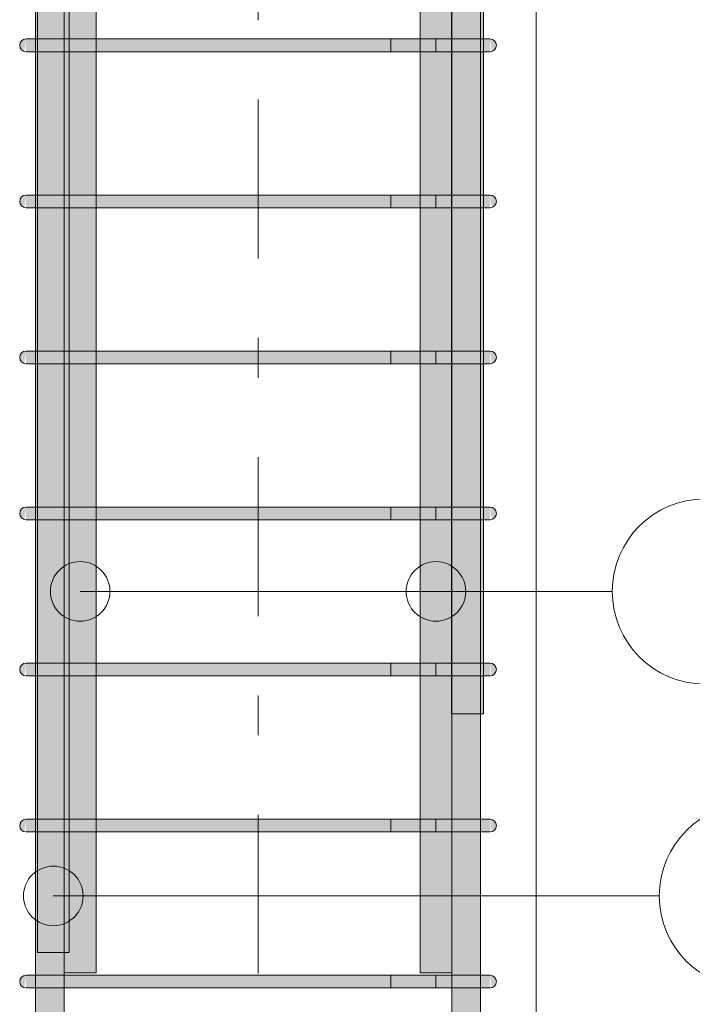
# Model space of a CAD drawing. Header units: millimetres. Extents: x -25607 to 9385, y 1894 to 10168.
# Tile 131 of 181: x 4034 to 4458, y 4800 to 5420. Entities that reach past the tile are written whole.
import ezdxf

# ---------------------------------------------------------------- set-up
doc = ezdxf.new("R2010")
doc.units = ezdxf.units.MM
doc.linetypes.add('Čára osnovy', pattern=[225, 100, -50, 25, -50])
for name, color, linetype, lineweight in [('S-COLS', 52, 'Continuous', 9), ('S-GRID', 1, 'Continuous', 5), ('S-RBAR', 171, 'Continuous', 5), ('S-RBAR-IDEN', 171, 'Continuous', 5)]:
    doc.layers.add(name, color=color, linetype=linetype, lineweight=lineweight)

# ---------------------------------------------------------------- blocks, each defined once
blk = doc.blocks.new('Popisek výztuže - _Typ_ množství_PRAVÝ-500031-V5')
at = {"layer": 'S-RBAR-IDEN'}
for p, q in [((-9208.82, 5575.12), (-9318.52, 5575.12)), ((-9318.52, 5458.68), (-9208.82, 5458.68))]:
    blk.add_line(p, q, dxfattribs=at)
for centre, start, end in [((-9318.52, 5516.9), 90, 270), ((-9208.82, 5516.9), 277.64339, 82.35661)]:
    blk.add_arc(centre, 58.22, start, end, dxfattribs=at)

msp = doc.modelspace()

# ---------------------------------------------------------------- hatches: boundary and pattern name
at = {"layer": 'S-RBAR'}
h = msp.add_hatch(color=256, dxfattribs=at)
h.paths.add_polyline_path([(4062.49, 4820), (4082.49, 4820), (4082.49, 4908.6), (4062.49, 4908.6)])
h.paths.add_polyline_path([(4082.49, 4916.6), (4082.49, 5006.8), (4062.49, 5006.8), (4062.49, 4916.6)])
h.paths.add_polyline_path([(4082.49, 5014.8), (4082.49, 5105), (4062.49, 5105), (4062.49, 5014.8)])
h.paths.add_polyline_path([(4082.49, 5113), (4082.49, 5203.2), (4062.49, 5203.2), (4062.49, 5113)])
h.paths.add_polyline_path([(4082.49, 5211.2), (4082.49, 5301.4), (4062.49, 5301.4), (4062.49, 5211.2)])
h.paths.add_polyline_path([(4082.49, 5309.4), (4082.49, 5399.6), (4062.49, 5399.6), (4062.49, 5309.4)])
h.paths.add_polyline_path([(4082.49, 5407.6), (4082.49, 5497.8), (4062.49, 5497.8), (4062.49, 5407.6)])
h.paths.add_polyline_path([(4082.49, 5505.8), (4082.49, 5596), (4062.49, 5596), (4062.49, 5505.8)])
h.paths.add_polyline_path([(4062.49, 5604), (4082.49, 5604), (4082.49, 5916), (4072.49, 5916), (4072.49, 5803.24), (4071.25, 5803.35), (4062.49, 5803.35), (4062.49, 5620)])
h.paths.add_polyline_path([(4082.49, 5924), (4082.49, 6016), (4062.49, 6016), (4062.49, 5986.76), (4072.49, 5986.65), (4072.49, 5924)])
h.paths.add_polyline_path([(4082.49, 6024), (4082.49, 6116), (4062.49, 6116), (4062.49, 6024)])
h.paths.add_polyline_path([(4062.49, 6124), (4082.49, 6124), (4082.49, 6216), (4062.49, 6216)])
h.paths.add_polyline_path([(4082.49, 6224), (4082.49, 6316), (4062.49, 6316), (4062.49, 6224)])
h.paths.add_polyline_path([(4062.49, 6324), (4082.49, 6324), (4082.49, 6416), (4062.49, 6416)])
h.paths.add_polyline_path([(4062.49, 6424), (4082.49, 6424), (4082.49, 6516), (4062.49, 6516)])
h.paths.add_polyline_path([(4082.49, 6524), (4082.49, 6616), (4062.49, 6616), (4062.49, 6524)])
h.paths.add_polyline_path([(4082.49, 6624), (4082.49, 6716), (4062.49, 6716), (4062.49, 6624)])
h.paths.add_polyline_path([(4062.49, 6724), (4082.49, 6724), (4082.49, 6816), (4062.49, 6816), (4062.49, 6747.04)])
h = msp.add_hatch(color=256, dxfattribs=at)
h.paths.add_polyline_path([(4286.39, 4820), (4306.39, 4820), (4306.39, 4908.6), (4286.39, 4908.6), (4286.39, 4862.39)])
h.paths.add_polyline_path([(4306.39, 4916.6), (4306.39, 5006.8), (4286.39, 5006.8), (4286.39, 4916.6)])
h.paths.add_polyline_path([(4286.39, 5014.8), (4306.39, 5014.8), (4306.39, 5105), (4286.39, 5105), (4286.39, 5084.11)])
h.paths.add_polyline_path([(4306.39, 5113), (4306.39, 5203.2), (4286.39, 5203.2), (4286.39, 5113)])
h.paths.add_polyline_path([(4286.39, 5211.2), (4306.39, 5211.2), (4306.39, 5301.4), (4286.39, 5301.4)])
h.paths.add_polyline_path([(4306.39, 5309.4), (4306.39, 5399.6), (4286.39, 5399.6), (4286.39, 5309.4)])
h.paths.add_polyline_path([(4306.39, 5407.6), (4306.39, 5497.8), (4286.39, 5497.8), (4286.39, 5407.6)])
h.paths.add_polyline_path([(4306.39, 5505.8), (4306.39, 5596), (4286.39, 5596), (4286.39, 5505.8)])
h.paths.add_polyline_path([(4306.39, 5604), (4306.39, 5803.35), (4302.06, 5803.35), (4302.06, 5916), (4286.39, 5916), (4286.39, 5604)])
h.paths.add_polyline_path([(4302.06, 5924), (4302.06, 5986.76), (4306.39, 5986.76), (4306.39, 6016), (4286.39, 6016), (4286.39, 5924)])
h.paths.add_polyline_path([(4286.39, 6024), (4306.39, 6024), (4306.39, 6116), (4286.39, 6116), (4286.39, 6026.43)])
h.paths.add_polyline_path([(4286.39, 6124), (4306.39, 6124), (4306.39, 6216), (4286.39, 6216), (4286.39, 6192.73)])
h.paths.add_polyline_path([(4306.39, 6224), (4306.39, 6316), (4286.39, 6316), (4286.39, 6224)])
h.paths.add_polyline_path([(4306.39, 6324), (4306.39, 6416), (4286.39, 6416), (4286.39, 6324)])
h.paths.add_polyline_path([(4306.39, 6424), (4306.39, 6516), (4286.39, 6516), (4286.39, 6424)])
h.paths.add_polyline_path([(4286.39, 6524), (4306.39, 6524), (4306.39, 6616), (4286.39, 6616), (4286.39, 6525.31)])
h.paths.add_polyline_path([(4286.39, 6624), (4306.39, 6624), (4306.39, 6716), (4286.39, 6716), (4286.39, 6636.17)])
h.paths.add_polyline_path([(4306.39, 6724), (4306.39, 6816), (4286.39, 6816), (4286.39, 6724)])
h = msp.add_hatch(color=256, dxfattribs=at)
h.paths.add_polyline_path([(4326.24, 4982.8), (4326.24, 5006.8), (4324.39, 5006.8), (4324.39, 4982.8)])
h.paths.add_polyline_path([(4324.39, 5014.8), (4326.24, 5014.8), (4326.24, 5105), (4324.39, 5105), (4324.39, 5028.68)])
h.paths.add_polyline_path([(4324.58, 5113), (4326.24, 5113), (4326.24, 5203.2), (4324.39, 5203.2), (4324.39, 5113)])
h.paths.add_polyline_path([(4324.58, 5211.2), (4326.24, 5211.2), (4326.24, 5301.4), (4324.39, 5301.4), (4324.39, 5211.2)])
h.paths.add_polyline_path([(4324.39, 5309.4), (4326.24, 5309.4), (4326.24, 5399.6), (4324.39, 5399.6), (4324.39, 5333.55)])
h.paths.add_polyline_path([(4324.58, 5407.6), (4326.24, 5407.6), (4326.24, 5497.8), (4324.39, 5497.8), (4324.39, 5407.6)])
h.paths.add_polyline_path([(4324.39, 5505.8), (4326.24, 5505.8), (4326.24, 5596), (4324.39, 5596), (4324.39, 5527.56)])
h.paths.add_polyline_path([(4324.58, 5604), (4326.24, 5604), (4326.24, 5647.47), (4325.47, 5646.46), (4324.44, 5645.67), (4323.23, 5645.17), (4321.94, 5645), (4320.64, 5645.17), (4319.44, 5645.67), (4318.4, 5646.46), (4317.61, 5647.5), (4317.11, 5648.71), (4326.24, 5650), (4316.94, 5650), (4316.94, 5657.64), (4306.39, 5657.64), (4306.39, 5620), (4324.39, 5620), (4324.39, 5604)])
h.paths.add_polyline_path([(4312.06, 5800), (4306.39, 5800), (4306.39, 5799.25), (4308.36, 5799.51)])
h.paths.add_polyline_path([(4313.87, 5679.64), (4316.94, 5679.88), (4316.94, 5807.8), (4312.06, 5807.8), (4311.89, 5798.71), (4311.39, 5797.5), (4310.6, 5796.46), (4309.56, 5795.67), (4308.36, 5795.17), (4306.39, 5795), (4306.39, 5679.64)])
h.paths.add_polyline_path([(4313.87, 5832.8), (4316.94, 5832.8), (4317.11, 5840), (4326.24, 5840.09), (4317.11, 5841.29), (4317.61, 5842.5), (4318.4, 5843.54), (4319.44, 5844.33), (4320.64, 5844.83), (4321.94, 5845), (4323.23, 5844.83), (4324.44, 5844.33), (4325.47, 5843.54), (4326.24, 5842.56), (4326.24, 5882.8), (4324.39, 5882.8), (4324.39, 5870), (4312.06, 5870), (4312.06, 5832.8)])
h = msp.add_hatch(color=256, dxfattribs=at)
h.paths.add_polyline_path([(4044.49, 2630), (4062.49, 2630), (4062.49, 2650), (4044.49, 2650), (4044.49, 2645.15)])
h.paths.add_polyline_path([(4044.49, 2658), (4062.49, 2658), (4062.49, 2748.2), (4044.49, 2748.2), (4044.49, 2700.58)])
h.paths.add_polyline_path([(4062.49, 2756.2), (4062.49, 2846.4), (4044.49, 2846.4), (4044.49, 2756.2), (4058.44, 2756.2)])
h.paths.add_polyline_path([(4047.54, 2854.4), (4062.49, 2854.4), (4062.49, 2944.6), (4044.49, 2944.6), (4044.49, 2854.4)])
h.paths.add_polyline_path([(4054.62, 2952.6), (4062.49, 2952.6), (4062.49, 3042.8), (4044.49, 3042.8), (4044.49, 2952.6), (4054.29, 2952.6)])
h.paths.add_polyline_path([(4044.49, 3050.8), (4062.49, 3050.8), (4062.49, 3141), (4044.49, 3141), (4044.49, 3088.6)])
h.paths.add_polyline_path([(4054.62, 3149), (4062.49, 3149), (4062.49, 3239.2), (4044.49, 3239.2), (4044.49, 3149), (4054.29, 3149)])
h.paths.add_polyline_path([(4054.62, 3247.2), (4062.49, 3247.2), (4062.49, 3337.4), (4044.49, 3337.4), (4044.49, 3247.2), (4054.29, 3247.2)])
h.paths.add_polyline_path([(4044.49, 3345.4), (4062.49, 3345.4), (4062.49, 3435.6), (4044.49, 3435.6), (4044.49, 3421.18)])
h.paths.add_polyline_path([(4054.29, 3443.6), (4062.49, 3443.6), (4062.49, 3533.8), (4044.49, 3533.8), (4044.49, 3443.6), (4050.79, 3443.6)])
h.paths.add_polyline_path([(4050.47, 3541.8), (4062.49, 3541.8), (4062.49, 3632), (4044.49, 3632), (4044.49, 3541.8), (4047.54, 3541.8)])
h.paths.add_polyline_path([(4050.79, 3640), (4062.49, 3640), (4062.49, 3730.2), (4044.49, 3730.2), (4044.49, 3640), (4050.47, 3640)])
h.paths.add_polyline_path([(4062.49, 3738.2), (4062.49, 3828.4), (4044.49, 3828.4), (4044.49, 3738.2), (4058.44, 3738.2)])
h.paths.add_polyline_path([(4050.47, 3836.4), (4062.49, 3836.4), (4062.49, 3926.6), (4044.49, 3926.6), (4044.49, 3836.4), (4047.54, 3836.4)])
h.paths.add_polyline_path([(4054.62, 3934.6), (4062.49, 3934.6), (4062.49, 4024.8), (4044.49, 4024.8), (4044.49, 3934.6), (4054.29, 3934.6)])
h.paths.add_polyline_path([(4050.79, 4032.8), (4062.49, 4032.8), (4062.49, 4123), (4044.49, 4123), (4044.49, 4032.8), (4050.47, 4032.8)])
h.paths.add_polyline_path([(4058.44, 4131), (4062.49, 4131), (4062.49, 4221.2), (4044.49, 4221.2), (4044.49, 4131), (4054.62, 4131)])
h.paths.add_polyline_path([(4050.79, 4229.2), (4062.49, 4229.2), (4062.49, 4319.4), (4044.49, 4319.4), (4044.49, 4229.2), (4050.47, 4229.2)])
h.paths.add_polyline_path([(4054.62, 4327.4), (4062.49, 4327.4), (4062.49, 4417.6), (4044.49, 4417.6), (4044.49, 4327.4), (4054.29, 4327.4)])
h.paths.add_polyline_path([(4054.62, 4425.6), (4062.49, 4425.6), (4062.49, 4515.8), (4044.49, 4515.8), (4044.49, 4425.6), (4054.29, 4425.6)])
h.paths.add_polyline_path([(4050.47, 4523.8), (4062.49, 4523.8), (4062.49, 4614), (4044.49, 4614), (4044.49, 4523.8), (4047.54, 4523.8)])
h.paths.add_polyline_path([(4062.49, 4622), (4062.49, 4712.2), (4044.49, 4712.2), (4044.49, 4622), (4058.44, 4622)])
h.paths.add_polyline_path([(4050.79, 4720.2), (4062.49, 4720.2), (4062.49, 4810.4), (4044.49, 4810.4), (4044.49, 4720.2), (4050.47, 4720.2)])
h.paths.add_polyline_path([(4044.49, 4818.4), (4062.49, 4818.4), (4062.49, 4908.6), (4044.49, 4908.6), (4044.49, 4862.39)])
h.paths.add_polyline_path([(4054.62, 4916.6), (4062.49, 4916.6), (4062.49, 5006.8), (4044.49, 5006.8), (4044.49, 4916.6), (4054.29, 4916.6)])
h.paths.add_polyline_path([(4062.49, 5014.8), (4062.49, 5105), (4044.49, 5105), (4044.49, 5014.8), (4058.44, 5014.8)])
h.paths.add_polyline_path([(4050.79, 5113), (4062.49, 5113), (4062.49, 5203.2), (4044.49, 5203.2), (4044.49, 5113), (4050.47, 5113)])
h.paths.add_polyline_path([(4058.44, 5211.2), (4062.49, 5211.2), (4062.49, 5301.4), (4044.49, 5301.4), (4044.49, 5211.2), (4054.62, 5211.2)])
h.paths.add_polyline_path([(4062.49, 5309.4), (4062.49, 5399.6), (4044.49, 5399.6), (4044.49, 5309.4), (4058.44, 5309.4)])
h.paths.add_polyline_path([(4047.54, 5407.6), (4062.49, 5407.6), (4062.49, 5497.8), (4044.49, 5497.8), (4044.49, 5407.6)])
h.paths.add_polyline_path([(4054.62, 5505.8), (4062.49, 5505.8), (4062.49, 5596), (4044.49, 5596), (4044.49, 5505.8), (4054.29, 5505.8)])
h.paths.add_polyline_path([(4058.44, 5604), (4062.49, 5604), (4062.49, 5620), (4044.49, 5620), (4044.49, 5604), (4054.62, 5604)])
h = msp.add_hatch(color=256, dxfattribs=at)
h.paths.add_polyline_path([(4306.39, 2630), (4324.39, 2630), (4324.39, 2650), (4306.39, 2650), (4306.39, 2645.15)])
h.paths.add_polyline_path([(4318.1, 2658), (4324.39, 2658), (4324.39, 2748.2), (4306.39, 2748.2), (4306.39, 2658), (4314.27, 2658)])
h.paths.add_polyline_path([(4314.27, 2756.2), (4324.39, 2756.2), (4324.39, 2846.4), (4306.39, 2846.4), (4306.39, 2756.2), (4313.87, 2756.2)])
h.paths.add_polyline_path([(4324.39, 2854.4), (4324.39, 2944.6), (4306.39, 2944.6), (4306.39, 2854.4), (4321.34, 2854.4)])
h.paths.add_polyline_path([(4306.39, 2952.6), (4324.39, 2952.6), (4324.39, 3042.8), (4306.39, 3042.8), (4306.39, 2977.74)])
h.paths.add_polyline_path([(4324.39, 3050.8), (4324.39, 3141), (4306.39, 3141), (4306.39, 3050.8), (4321.34, 3050.8)])
h.paths.add_polyline_path([(4310.44, 3149), (4324.39, 3149), (4324.39, 3239.2), (4306.39, 3239.2), (4306.39, 3149)])
h.paths.add_polyline_path([(4324.39, 3247.2), (4324.39, 3337.4), (4306.39, 3337.4), (4306.39, 3247.2), (4321.34, 3247.2)])
h.paths.add_polyline_path([(4306.39, 3345.4), (4324.39, 3345.4), (4324.39, 3435.6), (4306.39, 3435.6), (4306.39, 3421.18)])
h.paths.add_polyline_path([(4324.39, 3443.6), (4324.39, 3533.8), (4306.39, 3533.8), (4306.39, 3443.6), (4321.34, 3443.6)])
h.paths.add_polyline_path([(4313.87, 3541.8), (4324.39, 3541.8), (4324.39, 3632), (4306.39, 3632), (4306.39, 3541.8), (4310.44, 3541.8)])
h.paths.add_polyline_path([(4324.39, 3640), (4324.39, 3730.2), (4306.39, 3730.2), (4306.39, 3640), (4321.34, 3640)])
h.paths.add_polyline_path([(4324.39, 3738.2), (4324.39, 3828.4), (4306.39, 3828.4), (4306.39, 3738.2), (4321.34, 3738.2)])
h.paths.add_polyline_path([(4324.39, 3836.4), (4324.39, 3926.6), (4306.39, 3926.6), (4306.39, 3836.4), (4321.34, 3836.4)])
h.paths.add_polyline_path([(4324.39, 3934.6), (4324.39, 4024.8), (4306.39, 4024.8), (4306.39, 3934.6), (4321.34, 3934.6)])
h.paths.add_polyline_path([(4306.39, 4032.8), (4324.39, 4032.8), (4324.39, 4123), (4306.39, 4123), (4306.39, 4086.35)])
h.paths.add_polyline_path([(4313.87, 4131), (4324.39, 4131), (4324.39, 4221.2), (4306.39, 4221.2), (4306.39, 4131), (4310.44, 4131)])
h.paths.add_polyline_path([(4306.39, 4229.2), (4324.39, 4229.2), (4324.39, 4319.4), (4306.39, 4319.4), (4306.39, 4308.08)])
h.paths.add_polyline_path([(4318.1, 4327.4), (4324.39, 4327.4), (4324.39, 4417.6), (4306.39, 4417.6), (4306.39, 4327.4), (4314.27, 4327.4)])
h.paths.add_polyline_path([(4314.27, 4425.6), (4324.39, 4425.6), (4324.39, 4515.8), (4306.39, 4515.8), (4306.39, 4425.6), (4313.87, 4425.6)])
h.paths.add_polyline_path([(4324.39, 4523.8), (4324.39, 4614), (4306.39, 4614), (4306.39, 4523.8), (4321.34, 4523.8)])
h.paths.add_polyline_path([(4324.39, 4622), (4324.39, 4712.2), (4306.39, 4712.2), (4306.39, 4622), (4321.34, 4622)])
h.paths.add_polyline_path([(4324.39, 4720.2), (4324.39, 4810.4), (4306.39, 4810.4), (4306.39, 4720.2), (4321.34, 4720.2)])
h.paths.add_polyline_path([(4324.39, 4818.4), (4324.39, 4908.6), (4306.39, 4908.6), (4306.39, 4818.4), (4321.34, 4818.4)])
h.paths.add_polyline_path([(4324.39, 4916.6), (4324.39, 5006.8), (4306.39, 5006.8), (4306.39, 4916.6), (4321.34, 4916.6)])
h.paths.add_polyline_path([(4324.39, 5014.8), (4324.39, 5105), (4306.39, 5105), (4306.39, 5014.8), (4321.34, 5014.8)])
h.paths.add_polyline_path([(4306.39, 5113), (4324.39, 5113), (4324.39, 5203.2), (4306.39, 5203.2), (4306.39, 5194.97)])
h.paths.add_polyline_path([(4318.1, 5211.2), (4324.39, 5211.2), (4324.39, 5301.4), (4306.39, 5301.4), (4306.39, 5211.2), (4314.27, 5211.2)])
h.paths.add_polyline_path([(4321.34, 5309.4), (4324.39, 5309.4), (4324.39, 5399.6), (4306.39, 5399.6), (4306.39, 5309.4), (4318.1, 5309.4)])
h.paths.add_polyline_path([(4324.39, 5407.6), (4324.39, 5497.8), (4306.39, 5497.8), (4306.39, 5407.6), (4321.34, 5407.6)])
h.paths.add_polyline_path([(4306.39, 5505.8), (4324.39, 5505.8), (4324.39, 5596), (4306.39, 5596), (4306.39, 5527.56)])
h.paths.add_polyline_path([(4314.27, 5604), (4324.39, 5604), (4324.39, 5620), (4306.39, 5620), (4306.39, 5604), (4313.87, 5604)])
for points in [[(4037.41, 5399.74), (4038.44, 5407.6), (4036.44, 5407.06), (4034.98, 5405.6), (4034.44, 5403.6), (4034.98, 5401.6), (4036.44, 5400.14)], [(4038.44, 5399.6), (4058.44, 5399.6), (4058.44, 5407.6), (4038.44, 5407.6)], [(4058.44, 5399.6), (4310.44, 5399.6), (4310.44, 5407.6), (4058.44, 5407.6)], [(4328.92, 5399.6), (4330.44, 5399.6), (4330.44, 5407.6), (4310.44, 5407.6), (4310.44, 5399.6), (4326.75, 5399.6)], [(4331.48, 5399.74), (4332.44, 5400.14), (4333.91, 5401.6), (4334.44, 5403.6), (4333.91, 5405.6), (4332.44, 5407.06), (4330.44, 5407.6), (4331.1, 5402.56)], [(4037.41, 5301.54), (4038.44, 5309.4), (4036.44, 5308.86), (4034.98, 5307.4), (4034.44, 5305.4), (4034.98, 5303.4), (4036.44, 5301.94)], [(4047.54, 5301.4), (4058.44, 5301.4), (4058.44, 5309.4), (4038.44, 5309.4), (4038.44, 5301.4), (4044.3, 5301.4)], [(4310.44, 5301.4), (4310.44, 5309.4), (4058.44, 5309.4), (4058.44, 5301.4), (4226.07, 5301.4)], [(4310.44, 5301.4), (4330.44, 5301.4), (4330.44, 5309.4), (4310.44, 5309.4), (4310.44, 5305.83)], [(4331.48, 5301.54), (4332.44, 5301.94), (4333.91, 5303.4), (4334.44, 5305.4), (4333.91, 5307.4), (4332.44, 5308.86), (4330.44, 5309.4), (4331.1, 5304.36)], [(4037.41, 5203.34), (4038.44, 5211.2), (4036.44, 5210.66), (4034.98, 5209.2), (4034.44, 5207.2), (4034.98, 5205.2), (4036.44, 5203.74)], [(4038.44, 5203.2), (4058.44, 5203.2), (4058.44, 5211.2), (4038.44, 5211.2)], [(4058.44, 5203.2), (4310.44, 5203.2), (4310.44, 5211.2), (4058.44, 5211.2)], [(4328.92, 5203.2), (4330.44, 5203.2), (4330.44, 5211.2), (4310.44, 5211.2), (4310.44, 5203.2), (4326.75, 5203.2)], [(4331.48, 5203.34), (4332.44, 5203.74), (4333.91, 5205.2), (4334.44, 5207.2), (4333.91, 5209.2), (4332.44, 5210.66), (4330.44, 5211.2), (4331.1, 5206.16)], [(4037.41, 5105.14), (4038.44, 5113), (4036.44, 5112.46), (4034.98, 5111), (4034.44, 5109), (4034.98, 5107), (4036.44, 5105.54)], [(4038.44, 5105), (4058.44, 5105), (4058.44, 5113), (4038.44, 5113)], [(4058.44, 5105), (4310.44, 5105), (4310.44, 5113), (4058.44, 5113)], [(4329.62, 5105), (4330.44, 5105), (4330.44, 5113), (4310.44, 5113), (4310.44, 5105), (4328.92, 5105)], [(4331.48, 5105.14), (4332.44, 5105.54), (4333.91, 5107), (4334.44, 5109), (4333.91, 5111), (4332.44, 5112.46), (4330.44, 5113), (4331.1, 5107.96)], [(4037.41, 5006.94), (4038.44, 5014.8), (4036.44, 5014.26), (4034.98, 5012.8), (4034.44, 5010.8), (4034.98, 5008.8), (4036.44, 5007.34)], [(4038.44, 5006.8), (4058.44, 5006.8), (4058.44, 5014.8), (4038.44, 5014.8)], [(4058.44, 5006.8), (4310.44, 5006.8), (4310.44, 5014.8), (4058.44, 5014.8)], [(4328.92, 5006.8), (4330.44, 5006.8), (4330.44, 5014.8), (4310.44, 5014.8), (4310.44, 5006.8), (4326.75, 5006.8)], [(4331.48, 5006.94), (4332.44, 5007.34), (4333.91, 5008.8), (4334.44, 5010.8), (4333.91, 5012.8), (4332.44, 5014.26), (4330.44, 5014.8), (4331.1, 5009.76)], [(4037.41, 4908.74), (4038.44, 4916.6), (4036.44, 4916.06), (4034.98, 4914.6), (4034.44, 4912.6), (4034.98, 4910.6), (4036.44, 4909.14)], [(4038.44, 4908.6), (4058.44, 4908.6), (4058.44, 4916.6), (4038.44, 4916.6)], [(4058.44, 4908.6), (4310.44, 4908.6), (4310.44, 4916.6), (4058.44, 4916.6)], [(4328.92, 4908.6), (4330.44, 4908.6), (4330.44, 4916.6), (4310.44, 4916.6), (4310.44, 4908.6), (4326.75, 4908.6)], [(4331.48, 4908.74), (4332.44, 4909.14), (4333.91, 4910.6), (4334.44, 4912.6), (4333.91, 4914.6), (4332.44, 4916.06), (4330.44, 4916.6), (4331.1, 4911.56)], [(4037.41, 4810.54), (4038.44, 4818.4), (4036.44, 4817.86), (4034.98, 4816.4), (4034.44, 4814.4), (4034.98, 4812.4), (4036.44, 4810.94)], [(4038.44, 4810.4), (4058.44, 4810.4), (4058.44, 4818.4), (4038.44, 4818.4)], [(4058.44, 4810.4), (4310.44, 4810.4), (4310.44, 4818.4), (4058.44, 4818.4)], [(4328.92, 4810.4), (4330.44, 4810.4), (4330.44, 4818.4), (4310.44, 4818.4), (4310.44, 4810.4), (4326.75, 4810.4)], [(4331.48, 4810.54), (4332.44, 4810.94), (4333.91, 4812.4), (4334.44, 4814.4), (4333.91, 4816.4), (4332.44, 4817.86), (4330.44, 4818.4), (4331.1, 4813.36)]]:
    msp.add_hatch(color=256, dxfattribs=at).paths.add_polyline_path(points)

# ---------------------------------------------------------------- linework, layer by layer
at = {"layer": 'S-COLS'}
msp.add_line((4359.44, 5770), (4359.44, 2605), dxfattribs=at)
msp.add_line((4359.44, 5770), (4359.44, 2605), dxfattribs=at)
at = {"layer": 'S-GRID', "linetype": 'Čára osnovy', "lineweight": 9}
msp.add_line((4184.44, 1894.44), (4184.44, 9632.52), dxfattribs=at)
at = {"layer": 'S-RBAR'}
for p, q in [((4062.49, 4820), (4062.49, 6820)), ((4062.49, 4820), (4062.49, 6820)), ((4082.49, 4820), (4082.49, 6820)), ((4082.49, 4820), (4082.49, 6820)), ((4286.39, 4820), (4286.39, 6820)), ((4286.39, 4820), (4286.39, 6820)), ((4306.39, 4820), (4306.39, 6820)), ((4306.39, 4820), (4306.39, 6820)), ((4306.24, 4982.8), (4306.24, 5882.8)), ((4306.24, 4982.8), (4306.24, 5882.8)), ((4326.24, 4982.8), (4326.24, 5882.8)), ((4326.24, 4982.8), (4326.24, 5882.8)), ((4045.59, 4832.8), (4045.59, 5732.8)), ((4045.59, 4832.8), (4045.59, 5732.8)), ((4065.59, 4832.8), (4065.59, 5732.8)), ((4065.59, 4832.8), (4065.59, 5732.8)), ((4044.49, 2630), (4044.49, 5620)), ((4044.49, 2630), (4044.49, 5620)), ((4062.49, 2630), (4062.49, 5620)), ((4062.49, 2630), (4062.49, 5620)), ((4306.39, 2630), (4306.39, 5620)), ((4306.39, 2630), (4306.39, 5620)), ((4324.39, 2630), (4324.39, 5620)), ((4324.39, 2630), (4324.39, 5620)), ((4058.44, 5407.6), (4038.44, 5407.6)), ((4058.44, 5407.6), (4038.44, 5407.6)), ((4310.44, 5407.6), (4058.44, 5407.6)), ((4058.44, 5407.6), (4310.44, 5407.6)), ((4296.3, 5407.6), (4268.02, 5407.6)), ((4268.02, 5407.6), (4268.02, 5399.6)), ((4296.3, 5407.6), (4324.58, 5407.6)), ((4296.3, 5399.6), (4296.3, 5407.6)), ((4330.44, 5407.6), (4296.3, 5407.6)), ((4330.44, 5407.6), (4310.44, 5407.6)), ((4330.44, 5407.6), (4310.44, 5407.6)), ((4330.44, 5407.6), (4324.58, 5407.6)), ((4058.44, 5399.6), (4038.44, 5399.6)), ((4058.44, 5399.6), (4038.44, 5399.6)), ((4310.44, 5399.6), (4058.44, 5399.6)), ((4058.44, 5399.6), (4310.44, 5399.6)), ((4296.3, 5399.6), (4268.02, 5399.6)), ((4296.3, 5399.6), (4324.58, 5399.6)), ((4330.44, 5399.6), (4296.3, 5399.6)), ((4324.58, 5399.6), (4310.44, 5399.6)), ((4330.44, 5399.6), (4310.44, 5399.6)), ((4330.44, 5399.6), (4324.58, 5399.6)), ((4058.44, 5309.4), (4038.44, 5309.4)), ((4058.44, 5309.4), (4038.44, 5309.4)), ((4310.44, 5309.4), (4058.44, 5309.4)), ((4058.44, 5309.4), (4310.44, 5309.4)), ((4296.3, 5309.4), (4268.02, 5309.4)), ((4268.02, 5309.4), (4268.02, 5301.4)), ((4296.3, 5309.4), (4324.58, 5309.4)), ((4296.3, 5301.4), (4296.3, 5309.4)), ((4330.44, 5309.4), (4296.3, 5309.4)), ((4330.44, 5309.4), (4310.44, 5309.4)), ((4330.44, 5309.4), (4310.44, 5309.4)), ((4330.44, 5309.4), (4324.58, 5309.4)), ((4058.44, 5301.4), (4038.44, 5301.4)), ((4058.44, 5301.4), (4038.44, 5301.4)), ((4310.44, 5301.4), (4058.44, 5301.4)), ((4058.44, 5301.4), (4310.44, 5301.4)), ((4296.3, 5301.4), (4268.02, 5301.4)), ((4296.3, 5301.4), (4324.58, 5301.4)), ((4330.44, 5301.4), (4296.3, 5301.4)), ((4324.58, 5301.4), (4310.44, 5301.4)), ((4330.44, 5301.4), (4310.44, 5301.4)), ((4330.44, 5301.4), (4324.58, 5301.4)), ((4058.44, 5211.2), (4038.44, 5211.2)), ((4058.44, 5211.2), (4038.44, 5211.2)), ((4310.44, 5211.2), (4058.44, 5211.2)), ((4058.44, 5211.2), (4310.44, 5211.2)), ((4296.3, 5211.2), (4268.02, 5211.2)), ((4268.02, 5211.2), (4268.02, 5203.2)), ((4296.3, 5211.2), (4324.58, 5211.2)), ((4296.3, 5203.2), (4296.3, 5211.2)), ((4330.44, 5211.2), (4296.3, 5211.2)), ((4330.44, 5211.2), (4310.44, 5211.2)), ((4330.44, 5211.2), (4310.44, 5211.2)), ((4330.44, 5211.2), (4324.58, 5211.2)), ((4058.44, 5203.2), (4038.44, 5203.2)), ((4058.44, 5203.2), (4038.44, 5203.2)), ((4310.44, 5203.2), (4058.44, 5203.2)), ((4058.44, 5203.2), (4310.44, 5203.2)), ((4296.3, 5203.2), (4268.02, 5203.2)), ((4296.3, 5203.2), (4324.58, 5203.2)), ((4330.44, 5203.2), (4296.3, 5203.2)), ((4324.58, 5203.2), (4310.44, 5203.2)), ((4330.44, 5203.2), (4310.44, 5203.2)), ((4330.44, 5203.2), (4324.58, 5203.2)), ((4058.44, 5113), (4038.44, 5113)), ((4058.44, 5113), (4038.44, 5113)), ((4310.44, 5113), (4058.44, 5113)), ((4058.44, 5113), (4310.44, 5113)), ((4296.3, 5113), (4268.02, 5113)), ((4268.02, 5113), (4268.02, 5105)), ((4296.3, 5113), (4324.58, 5113)), ((4296.3, 5105), (4296.3, 5113)), ((4330.44, 5113), (4296.3, 5113)), ((4330.44, 5113), (4310.44, 5113)), ((4330.44, 5113), (4310.44, 5113)), ((4330.44, 5113), (4324.58, 5113)), ((4058.44, 5105), (4038.44, 5105)), ((4058.44, 5105), (4038.44, 5105)), ((4310.44, 5105), (4058.44, 5105)), ((4058.44, 5105), (4310.44, 5105)), ((4296.3, 5105), (4268.02, 5105)), ((4296.3, 5105), (4324.58, 5105)), ((4330.44, 5105), (4296.3, 5105)), ((4324.58, 5105), (4310.44, 5105)), ((4330.44, 5105), (4310.44, 5105)), ((4330.44, 5105), (4324.58, 5105)), ((4058.44, 5014.8), (4038.44, 5014.8)), ((4058.44, 5014.8), (4038.44, 5014.8)), ((4310.44, 5014.8), (4058.44, 5014.8)), ((4058.44, 5014.8), (4310.44, 5014.8)), ((4296.3, 5014.8), (4268.02, 5014.8)), ((4268.02, 5014.8), (4268.02, 5006.8)), ((4296.3, 5014.8), (4324.58, 5014.8)), ((4296.3, 5006.8), (4296.3, 5014.8)), ((4330.44, 5014.8), (4296.3, 5014.8)), ((4330.44, 5014.8), (4310.44, 5014.8)), ((4330.44, 5014.8), (4310.44, 5014.8)), ((4330.44, 5014.8), (4324.58, 5014.8)), ((4058.44, 5006.8), (4038.44, 5006.8)), ((4058.44, 5006.8), (4038.44, 5006.8)), ((4310.44, 5006.8), (4058.44, 5006.8)), ((4058.44, 5006.8), (4310.44, 5006.8)), ((4296.3, 5006.8), (4268.02, 5006.8)), ((4296.3, 5006.8), (4324.58, 5006.8)), ((4330.44, 5006.8), (4296.3, 5006.8)), ((4324.58, 5006.8), (4310.44, 5006.8)), ((4330.44, 5006.8), (4310.44, 5006.8)), ((4330.44, 5006.8), (4324.58, 5006.8)), ((4326.24, 4982.8), (4306.24, 4982.8)), ((4326.24, 4982.8), (4306.24, 4982.8)), ((4058.44, 4916.6), (4038.44, 4916.6)), ((4058.44, 4916.6), (4038.44, 4916.6)), ((4310.44, 4916.6), (4058.44, 4916.6)), ((4058.44, 4916.6), (4310.44, 4916.6)), ((4296.3, 4916.6), (4268.02, 4916.6)), ((4268.02, 4916.6), (4268.02, 4908.6)), ((4296.3, 4916.6), (4324.58, 4916.6)), ((4296.3, 4908.6), (4296.3, 4916.6)), ((4330.44, 4916.6), (4296.3, 4916.6)), ((4330.44, 4916.6), (4310.44, 4916.6)), ((4330.44, 4916.6), (4310.44, 4916.6)), ((4330.44, 4916.6), (4324.58, 4916.6)), ((4058.44, 4908.6), (4038.44, 4908.6)), ((4058.44, 4908.6), (4038.44, 4908.6)), ((4310.44, 4908.6), (4058.44, 4908.6)), ((4058.44, 4908.6), (4310.44, 4908.6)), ((4296.3, 4908.6), (4268.02, 4908.6)), ((4296.3, 4908.6), (4324.58, 4908.6)), ((4330.44, 4908.6), (4296.3, 4908.6)), ((4324.58, 4908.6), (4310.44, 4908.6)), ((4330.44, 4908.6), (4310.44, 4908.6)), ((4330.44, 4908.6), (4324.58, 4908.6)), ((4065.59, 4832.8), (4045.59, 4832.8)), ((4065.59, 4832.8), (4045.59, 4832.8)), ((4058.44, 4818.4), (4038.44, 4818.4)), ((4058.44, 4818.4), (4038.44, 4818.4)), ((4310.44, 4818.4), (4058.44, 4818.4)), ((4058.44, 4818.4), (4310.44, 4818.4)), ((4082.49, 4820), (4062.49, 4820)), ((4082.49, 4820), (4062.49, 4820)), ((4296.3, 4818.4), (4268.02, 4818.4)), ((4268.02, 4818.4), (4268.02, 4810.4)), ((4306.39, 4820), (4286.39, 4820)), ((4306.39, 4820), (4286.39, 4820)), ((4296.3, 4818.4), (4324.58, 4818.4)), ((4296.3, 4810.4), (4296.3, 4818.4)), ((4330.44, 4818.4), (4296.3, 4818.4)), ((4330.44, 4818.4), (4310.44, 4818.4)), ((4330.44, 4818.4), (4310.44, 4818.4)), ((4330.44, 4818.4), (4324.58, 4818.4)), ((4058.44, 4810.4), (4038.44, 4810.4)), ((4058.44, 4810.4), (4038.44, 4810.4)), ((4310.44, 4810.4), (4058.44, 4810.4)), ((4058.44, 4810.4), (4310.44, 4810.4)), ((4296.3, 4810.4), (4268.02, 4810.4)), ((4296.3, 4810.4), (4324.58, 4810.4)), ((4330.44, 4810.4), (4296.3, 4810.4)), ((4324.58, 4810.4), (4310.44, 4810.4)), ((4330.44, 4810.4), (4310.44, 4810.4)), ((4330.44, 4810.4), (4324.58, 4810.4))]:
    msp.add_line(p, q, dxfattribs=at)
for centre, start, end in [((4038.44, 5403.6), 90, 270), ((4038.44, 5403.6), 90, 270), ((4330.44, 5403.6), 270, 90), ((4330.44, 5403.6), 270, 90), ((4330.44, 5403.6), 270, 90), ((4038.44, 5305.4), 90, 270), ((4038.44, 5305.4), 90, 270), ((4330.44, 5305.4), 270, 90), ((4330.44, 5305.4), 270, 90), ((4330.44, 5305.4), 270, 90), ((4038.44, 5207.2), 90, 270), ((4038.44, 5207.2), 90, 270), ((4330.44, 5207.2), 270, 90), ((4330.44, 5207.2), 270, 90), ((4330.44, 5207.2), 270, 90), ((4038.44, 5109), 90, 270), ((4038.44, 5109), 90, 270), ((4330.44, 5109), 270, 90), ((4330.44, 5109), 270, 90), ((4330.44, 5109), 270, 90), ((4038.44, 5010.8), 90, 270), ((4038.44, 5010.8), 90, 270), ((4330.44, 5010.8), 270, 90), ((4330.44, 5010.8), 270, 90), ((4330.44, 5010.8), 270, 90), ((4038.44, 4912.6), 90, 270), ((4038.44, 4912.6), 90, 270), ((4330.44, 4912.6), 270, 90), ((4330.44, 4912.6), 270, 90), ((4330.44, 4912.6), 270, 90), ((4038.44, 4814.4), 90, 270), ((4038.44, 4814.4), 90, 270), ((4330.44, 4814.4), 270, 90), ((4330.44, 4814.4), 270, 90), ((4330.44, 4814.4), 270, 90)]:
    msp.add_arc(centre, 4, start, end, dxfattribs=at)
at = {"layer": 'S-RBAR-IDEN'}
for p, q in [((4072.49, 5059.92), (4407.31, 5059.92)), ((4296.39, 5059.92), (4407.31, 5059.92)), ((4055.59, 4868.3), (4436.94, 4868.3))]:
    msp.add_line(p, q, dxfattribs=at)
for centre in [(4072.49, 5059.92), (4296.39, 5059.92), (4055.59, 4868.3)]:
    msp.add_circle(centre, 18.75, dxfattribs=at)

# ---------------------------------------------------------------- block references
for p in [(13784.04, -456.98), (13813.67, -648.6)]:
    msp.add_blockref('Popisek výztuže - _Typ_ množství_PRAVÝ-500031-V5', p, dxfattribs=at)

doc.saveas('drawing.dxf')
